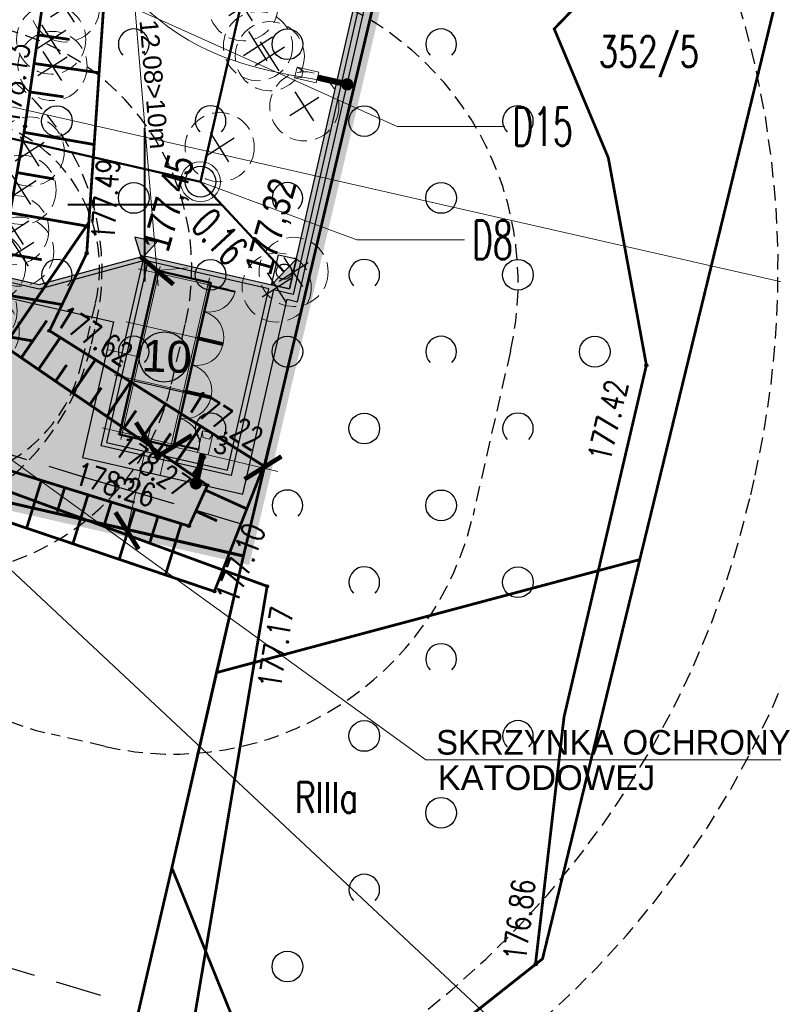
# Model space of a CAD drawing. Header units: metres. Extents: x 964 to 7125, y -212 to 9570.
# Tile 45 of 185: x 1691 to 1715, y 208 to 240. Entities that reach past the tile are written whole.
import ezdxf
from ezdxf import colors
from ezdxf.entities.mleader import LeaderData, LeaderLine
from ezdxf.enums import TextEntityAlignment as Align
from ezdxf.math import Vec2, Vec3

# ---------------------------------------------------------------- set-up
doc = ezdxf.new("R2010")
doc.units = ezdxf.units.M
for name, pattern in [('1', [1.5, 1, -0.5]), ('1081', [1.5, 1, -0.5]), ('2217', [2, 1.5, -0.5]), ('2218', [1, 0.5, -0.5]), ('3820', [1.75, 1.25, -0.5]), ('ACAD_ISO10W100', [18, 12, -3, 0, -3]), ('CENTER2', [1.125, 0.75, -0.125, 0.125, -0.125]), ('CIĄGłA', [0]), ('DASH', [0.75, 0.5, -0.25]), ('DASHED', [0.75, 0.5, -0.25]), ('HIDDEN', [0.375, 0.25, -0.125])]:
    doc.linetypes.add(name, pattern=pattern)
for name, color, linetype in [('0S', 7, 'Continuous'), ('Dzialki', 7, 'Continuous'), ('Kontury', 7, 'Continuous'), ('Numery_dzialek', 7, 'Continuous'), ('Numery_konturow', 7, 'Continuous'), ('OT_Rzedna', 7, 'Continuous'), ('OT_ZagospodarowanieTerenu', 7, 'Continuous'), ('siatka_kwadratow', 7, 'Continuous'), ('SKARPA2', 7, 'Continuous'), ('Uzytki', 7, 'Continuous'), ('WYMIARY', 9, 'Continuous'), ('zakres_poprawny', 7, 'Continuous'), ('ZP_strefy oddziaływania', 8, 'HIDDEN'), ('zz-odwodnienie', 5, 'Continuous')]:
    doc.layers.add(name, color=color, linetype=linetype)
for name, color, linetype, lineweight in [('_IE', 240, 'Continuous', 9), ('AGP1_BUDYNKI', 7, 'Continuous', 50), ('AGP1_granica_opracow', 7, 'Continuous', 15), ('AGP1_HATCH', 7, 'Continuous', 5), ('AGP1_KRAWEZNIKI GRUBOŚCI', 7, 'Continuous', 15), ('AGP1_KRAWEZNIKI NOWE', 7, 'Continuous', 30), ('AGP1_OPISY', 7, 'Continuous', 13), ('AGP1_WYMIARY', 7, 'Continuous', 15), ('AGP1_ZIELEN', 1, 'Continuous', 15), ('IS-KD-brudna', 96, 'Continuous', 50), ('IS-KD-brudna-studnie', 96, 'Continuous', 30), ('IS-KD-opis', 96, 'Continuous', 30), ('IS-KD-opis-rzedne', 96, 'Continuous', 30), ('LINIE PRZEKROJOWE', 7, 'Continuous', 9), ('STREFY GAZOCIĄG', 7, 'Continuous', 9)]:
    doc.layers.add(name, color=color, linetype=linetype, lineweight=lineweight)
doc.styles.add('ARIAL', font='arial.ttf')
doc.styles.add('IS-0.6', font='simplex.shx', dxfattribs={"width": 0.6})
doc.styles.get("Standard").update_dxf_attribs({"font": 'arial.ttf'})
doc.styles.add('STYL_ARIAL', font='simplex', dxfattribs={"width": 0.75, "oblique": 0.1})
doc.styles.add('x_Śmieszkowo_$0$Arial', font='arial.ttf')

# ---------------------------------------------------------------- blocks, each defined once
blk = doc.blocks.new('drzewo_liściaste_symbol')
at = {"layer": 'AGP1_ZIELEN', "color": 11, "lineweight": 30, "true_color": 0xf27172, "transparency": 33554559}
for p, q in [((0.53, -0.53), (-0.53, 0.53)), ((-0.53, -0.53), (0.53, 0.53))]:
    blk.add_line(p, q, dxfattribs=at)
at = {"layer": 'AGP1_ZIELEN', "color": 252, "linetype": 'DASHED', "lineweight": 5, "ltscale": 1.5, "true_color": 0x939598}
blk.add_circle((0, 0), 1.5, dxfattribs=at)
blk = doc.blocks.new('DRZEWA DO WYCINKI 20240606')
at = {"layer": 'AGP1_ZIELEN', "lineweight": 9, "xscale": 0.75, "yscale": 0.75, "zscale": 0.75, "rotation": 347.6011741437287}
for p in [(2233.464, 204.698), (2239.263, 204.737), (2233.01, 203.654), (2239.739, 203.44), (2240.123, 203.111), (2233.055, 202.792), (2241.248, 201.481), (2238.493, 200.153), (2232.312, 200.012), (2232.048, 198.764), (2231.809, 197.456), (2231.968, 196.756), (2231.055, 196.266), (2240.898, 196.096), (2240.348, 195.59), (2230.777, 194.823), (2230.848, 194.155)]:
    blk.add_blockref('drzewo_liściaste_symbol', p, dxfattribs=at)
blk = doc.blocks.new('PRZEKRÓJ TERENU OPIS PZT')
at = {"color": 251, "true_color": 0x636466}
blk.add_lwpolyline([(2751.914, 34.79), (2751.621, -72.808)], dxfattribs=at)
blk = doc.blocks.new('d_wpust')
at = {"layer": 'zz-odwodnienie'}
blk.add_hatch(color=0, dxfattribs=at).paths.add_polyline_path([(-0.5, 0.6), (-0.5, 0), (0.5, 0)])
at = {"layer": 'zz-odwodnienie', "color": 0}
for p, q in [((-0.5, 0.6), (0.5, 0)), ((-0.5, 0), (-0.5, 0.6)), ((-0.5, 0.6), (0.5, 0.6)), ((0.5, 0.6), (0.5, 0)), ((0.5, 0), (-0.5, 0))]:
    blk.add_line(p, q, dxfattribs=at)
blk.add_lwpolyline([(-0.5, 0.6), (-0.5, 0), (0.5, 0)], close=True, dxfattribs=at)
blk = doc.blocks.new('d_rzędna')
at = {"layer": 'zz-odwodnienie'}
blk.add_hatch(color=0, dxfattribs=at).paths.add_polyline_path([(0, 0), (0.369, 0.639), (-0.369, 0.639)])
at = {"layer": 'zz-odwodnienie', "color": 0}
for p, q in [((-0.369, 0.639), (0, 0)), ((0.369, 0.639), (-0.369, 0.639)), ((-0.369, 0.639), (0, 0)), ((0.369, 0.639), (-0.369, 0.639)), ((0, 0), (0.369, 0.639)), ((0, 0), (0.369, 0.639))]:
    blk.add_line(p, q, dxfattribs=at)
blk = doc.blocks.new('_ArchTick')
at = {"layer": 'WYMIARY', "color": 0, "linetype": 'Continuous', "const_width": 0.15}
blk.add_lwpolyline([(-0.5, -0.5), (0.5, 0.5)], dxfattribs=at)
blk = doc.blocks.new('OTZK2')
at = {"color": 0}
blk.add_arc((0.5, 0.5), 0.5, 315, 225, dxfattribs=at)
blk = doc.blocks.new('OTZK1')
at = {"color": 0}
blk.add_circle((0.5, 0.5), 0.5, dxfattribs=at)
blk = doc.blocks.new('RTPW02')
at = {"color": 0}
blk.add_circle((0, 0), 0.05, dxfattribs=at)
blk = doc.blocks.new('IS-opis-studni-P-0.6')
at = {"color": 0, "linetype": 'Continuous', "lineweight": 15, "transparency": 16777216}
blk.add_line((0, 0), (3.5, 0), dxfattribs=at)
at = {"color": 0, "linetype": 'Continuous', "lineweight": -2, "transparency": 16777216, "style": 'IS-0.6', "width": 0.6}
for p in [(1.75, 0.25), (1.75, -1.25), (1.75, -2.5)]:
    blk.add_attdef('000,00', text='', height=1, dxfattribs=at).set_placement(p, align=Align.CENTER)
blk.add_attdef('S0', text='', height=1.25, dxfattribs=at).set_placement((3.75, 0), align=Align.MIDDLE_LEFT)
blk = doc.blocks.new('_None', base_point=(2.5, 0))

msp = doc.modelspace()

# ---------------------------------------------------------------- block references
at = {"layer": '0S', "color": 8, "linetype": 'CIĄGłA'}
msp.add_blockref('DRZEWA DO WYCINKI 20240606', (-541.205, 35.454), dxfattribs=at)

# ---------------------------------------------------------------- leaders
at = {"layer": 'IS-KD-opis-rzedne', "color": 8}
ml = msp.add_multileader_block('Standard', dxfattribs=at)
ml.set_content('IS-opis-studni-P-0.6', color=8)
ml.set_attribute('S0', 'D15', width=0)
ml.set_attribute('000,00', '177,82', width=0)
ml.set_attribute('000,00', '176,35', width=0)
ml.set_attribute('000,00', '', width=0)
ml.set_leader_properties(linetype='Continuous', lineweight=9)
ml.set_arrow_properties(name='NONE')
ml.build(insert=Vec2(0, 0))
ml.multileader.update_dxf_attribs({"has_dogleg": 0, "text_left_attachment_type": 6, "text_right_attachment_type": 6, "dogleg_length": 0, "arrow_head_size": 5, "block_connection_type": 1})
ctx = ml.context
ctx.base_point, ctx.char_height, ctx.arrow_head_size, ctx.landing_gap_size, ctx.plane_origin = Vec3(1703.066, 236.276), 20, 5, 5, Vec3(1694.431, 239.859)
ctx.left_attachment, ctx.right_attachment, ctx.text_align_type, ctx.attachment_type = 6, 6, 2, 1
notes = []
notes.append((ctx, [(1, (1, 1, 0), (1703.066, 236.276), (1, 0), 0, [(0, [(1688.21, 242.966)], 0, [])])]))
ctx.block.insert = Vec3(1703.066, 236.276)
ml = msp.add_multileader_block('Standard', dxfattribs=at)
ml.set_content('IS-opis-studni-P-0.6', color=8)
ml.set_attribute('S0', 'D8', width=0)
ml.set_attribute('000,00', '177,46', width=0)
ml.set_attribute('000,00', '176,10', width=0)
ml.set_attribute('000,00', '', width=0)
ml.set_leader_properties(linetype='Continuous', lineweight=9)
ml.set_arrow_properties(name='NONE')
ml.build(insert=Vec2(0, 0))
ml.multileader.update_dxf_attribs({"has_dogleg": 0, "text_left_attachment_type": 6, "text_right_attachment_type": 6, "dogleg_length": 0, "arrow_head_size": 5, "block_connection_type": 1})
ctx = ml.context
ctx.base_point, ctx.char_height, ctx.arrow_head_size, ctx.landing_gap_size, ctx.plane_origin = Vec3(1701.753, 232.593), 20, 5, 5, Vec3(1702.886, 231.377)
ctx.left_attachment, ctx.right_attachment, ctx.text_align_type, ctx.attachment_type = 6, 6, 2, 1
notes.append((ctx, [(1, (1, 1, 0), (1701.753, 232.593), (1, 0), 0, [(0, [(1696.664, 234.484)], 0, [])])]))
ctx.block.insert = Vec3(1701.753, 232.593)
for ctx, leaders in notes:
    for number, flags, end, landing, length, lines in leaders:
        leader = LeaderData()
        leader.index, (leader.has_last_leader_line, leader.has_dogleg_vector, leader.attachment_direction) = number, flags
        leader.last_leader_point, leader.dogleg_vector, leader.dogleg_length = Vec3(end), Vec3(landing), length
        for number, points, colour, breaks in lines:
            line = LeaderLine()
            line.index, line.vertices, line.color, line.breaks = number, Vec3.list(points), colors.encode_raw_color(colour), breaks
            leader.lines.append(line)
        ctx.leaders.append(leader)

# ---------------------------------------------------------------- next in the draw order: block references
at = {"layer": 'LINIE PRZEKROJOWE', "color": 8, "linetype": 'CIĄGłA', "lineweight": 5, "rotation": 77.33843703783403}
msp.add_blockref('PRZEKRÓJ TERENU OPIS PZT', (1049.122, -2439.278), dxfattribs=at)

# ---------------------------------------------------------------- next in the draw order: hatches: boundary and pattern name
at = {"layer": 'AGP1_HATCH', "transparency": 33554625}
h = msp.add_hatch(dxfattribs=at)
h.set_pattern_fill('GRASS', color=8, scale=0.02)
h.set_pattern_definition([(90, (-261.60576, 0), (-0.359210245, 0.359210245), [0.09525, -0.62317049]), (45, (-261.60576, 0), (-0.35921024, 0.35921024), [0.09525, -0.41275]), (135, (-261.60576, 0), (-0.35921024, -0.35921024), [0.09525, -0.41275])])
edge = h.paths.add_edge_path()
edge.add_line((1656.422, 281.175), (1656.127, 280.104))
edge.add_arc((1693.613, 442.4), 166.569, 256.99439, 258.15001)
edge.add_line((1659.408, 279.381), (1659.688, 279.32))
edge.add_line((1659.688, 279.32), (1659.806, 279.868))
edge.add_line((1659.806, 279.868), (1661.429, 279.518))
edge.add_line((1661.429, 279.518), (1661.311, 278.971))
edge.add_line((1661.311, 278.971), (1671.859, 276.699))
edge.add_line((1671.859, 276.699), (1672.89, 277.431))
edge.add_line((1672.89, 277.431), (1656.422, 281.175))
edge = h.paths.add_edge_path()
edge.add_line((1672.89, 277.431), (1671.859, 276.699))
edge.add_line((1671.859, 276.699), (1700.067, 270.625))
edge.add_arc((1697.572, 261.982), 8.996, -9.9, 73.8971, ccw=False)
edge.add_line((1706.434, 260.435), (1699.675, 230.82))
edge.add_line((1699.675, 230.82), (1699.039, 230.965))
edge.add_line((1699.039, 230.965), (1697.66, 224.923))
edge.add_line((1697.66, 224.923), (1693.428, 225.889))
edge.add_line((1693.428, 225.889), (1694.802, 231.912))
edge.add_line((1694.802, 231.912), (1691.417, 230.989))
edge.add_line((1691.417, 230.989), (1687.62, 231.856))
edge.add_line((1687.62, 231.856), (1687.209, 230.055))
edge.add_line((1687.209, 230.055), (1682.489, 231.129))
edge.add_line((1682.489, 231.129), (1682.9, 232.933))
edge.add_line((1682.9, 232.933), (1676.827, 234.319))
edge.add_line((1676.827, 234.319), (1675.092, 235.491))
edge.add_arc((1674.593, 234.803), 0.85, 53.9932, 167.1431)
edge.add_line((1673.764, 234.992), (1672.473, 229.338))
edge.add_line((1672.473, 229.338), (1668.33, 230.283))
edge.add_line((1668.33, 230.283), (1668.697, 231.892))
edge.add_line((1668.697, 231.892), (1649.54, 236.264))
edge.add_line((1649.54, 236.264), (1649.54, 236.264))
edge.add_line((1649.54, 236.264), (1649.974, 238.166))
edge.add_line((1649.974, 238.166), (1646.074, 239.056))
edge.add_line((1646.074, 239.056), (1646.786, 242.175))
edge.add_line((1646.786, 242.175), (1651.997, 262.804))
edge.add_arc((1649.234, 263.502), 2.85, 345.8235, 357.6929)
edge.add_line((1652.081, 263.387), (1652.176, 265.726))
edge.add_line((1652.176, 265.726), (1643.652, 234.685))
edge.add_line((1643.652, 234.685), (1698.062, 222.315))
edge.add_line((1698.062, 222.315), (1709.122, 269.195))
edge.add_line((1709.122, 269.195), (1672.89, 277.431))
at = {"layer": 'AGP1_HATCH', "transparency": 33554477}
h = msp.add_hatch(color=8, dxfattribs=at)
h.dxf.hatch_style = 1
h.paths.add_polyline_path([(1695.782, 225.864), (1694.027, 226.265), (1695.244, 231.597), (1696.999, 231.197)], flags=16)
edge = h.paths.add_edge_path()
edge.add_arc((1698.717, 465.565), 190.288, 257.07034, 258.07825)
edge.add_line((1659.408, 279.381), (1700.063, 270.626))
edge.add_line((1700.063, 270.626), (1700.068, 270.625))
edge.add_arc((1697.572, 261.982), 8.996, -9.9, 73.8914, ccw=False)
edge.add_line((1706.434, 260.435), (1699.675, 230.82))
edge.add_line((1699.675, 230.82), (1699.039, 230.965))
edge.add_line((1699.039, 230.965), (1697.66, 224.923))
edge.add_line((1697.66, 224.923), (1693.429, 225.892))
edge.add_line((1693.429, 225.892), (1694.808, 231.935))
edge.add_line((1694.808, 231.935), (1694.802, 231.912))
edge.add_line((1694.802, 231.912), (1691.417, 230.989))
edge.add_line((1691.417, 230.989), (1687.62, 231.856))
edge.add_line((1687.62, 231.856), (1687.209, 230.055))
edge.add_line((1687.209, 230.055), (1682.489, 231.129))
edge.add_line((1682.489, 231.129), (1682.9, 232.933))
edge.add_line((1682.9, 232.933), (1676.827, 234.319))
edge.add_line((1676.827, 234.319), (1675.092, 235.491))
edge.add_arc((1674.593, 234.803), 0.85, 53.9932, 167.1431)
edge.add_line((1673.764, 234.992), (1672.473, 229.338))
edge.add_line((1672.473, 229.338), (1668.33, 230.283))
edge.add_line((1668.33, 230.283), (1668.697, 231.892))
edge.add_line((1668.697, 231.892), (1649.54, 236.264))
edge.add_line((1649.54, 236.264), (1649.54, 236.265))
edge.add_line((1649.54, 236.265), (1649.974, 238.166))
edge.add_line((1649.974, 238.166), (1646.074, 239.056))
edge.add_line((1646.074, 239.056), (1646.786, 242.175))
edge.add_line((1646.786, 242.175), (1651.997, 262.804))
edge.add_arc((1649.234, 263.502), 2.85, 345.8235, 357.6929)
edge.add_line((1652.081, 263.387), (1652.176, 265.738))
edge.add_line((1652.176, 265.738), (1652.352, 266.377))
edge.add_line((1652.352, 266.377), (1652.231, 263.381))
edge.add_arc((1649.234, 263.502), 3, 345.8235, 357.6929, ccw=False)
edge.add_line((1652.142, 262.767), (1646.932, 242.142))
edge.add_line((1646.932, 242.142), (1649.857, 241.474))
edge.add_arc((1649.632, 240.497), 1.003, -9.8722, 77.0294, ccw=False)
edge.add_line((1650.62, 240.325), (1649.72, 236.377))
edge.add_line((1649.72, 236.377), (1672.728, 231.126))
edge.add_line((1672.728, 231.126), (1673.618, 235.026))
edge.add_arc((1674.593, 234.803), 1, 54.147, 167.1431, ccw=False)
edge.add_line((1675.178, 235.614), (1676.888, 234.459))
edge.add_line((1676.888, 234.459), (1691.414, 231.144))
edge.add_line((1691.414, 231.144), (1694.84, 232.077))
edge.add_line((1694.84, 232.077), (1699.562, 231))
edge.add_line((1699.562, 231), (1706.287, 260.465))
edge.add_arc((1697.572, 261.982), 8.846, 350.125, 433.864)
edge.add_line((1700.03, 270.479), (1659.318, 279.246))
edge.add_arc((1693.613, 442.4), 166.719, 256.99789, 258.12915, ccw=False)
edge.add_line((1656.103, 279.955), (1656.139, 280.101))
at = {"layer": 'AGP1_HATCH', "transparency": 33554579}
h = msp.add_hatch(color=8, dxfattribs=at)
h.dxf.hatch_style = 1
h.paths.add_polyline_path([(1694.027, 226.265), (1695.782, 225.864), (1696.999, 231.197), (1695.244, 231.597)])

# ---------------------------------------------------------------- next in the draw order: linework, layer by layer
at = {"color": 8, "linetype": 'CIĄGłA', "lineweight": 30}
msp.add_lwpolyline([(1672.728, 231.126), (1672.728, 231.126), (1673.618, 235.026, -0.537299), (1675.178, 235.614), (1676.888, 234.459), (1691.414, 231.144), (1694.84, 232.077)], format="xyb", dxfattribs=at)
at = {"color": 8, "linetype": 'CIĄGłA', "lineweight": 0}
for points in [[(1643.652, 234.685), (1698.013, 222.278)], [(1694.606, 228.803), (1693.631, 229.025)]]:
    msp.add_lwpolyline(points, dxfattribs=at)
at = {"color": 8, "linetype": 'CIĄGłA', "lineweight": 30}
msp.add_lwpolyline([(1698.926, 231.145), (1698.926, 231.145)], dxfattribs=at)
msp.add_lwpolyline([(1699.072, 231.112), (1699.072, 231.112)], close=True, dxfattribs=at)
at = {"layer": '_IE', "color": 8}
for p, q in [((1699.806, 238.206), (1699.727, 237.858)), ((1699.806, 238.206), (1699.727, 237.858)), ((1699.806, 238.206), (1699.727, 237.858)), ((1699.806, 238.206), (1699.727, 237.858)), ((1699.806, 238.206), (1699.727, 237.858)), ((1699.806, 238.206), (1699.727, 237.858)), ((1699.806, 238.206), (1699.727, 237.858)), ((1699.806, 238.206), (1699.727, 237.858)), ((1699.806, 238.206), (1699.727, 237.858)), ((1699.806, 238.206), (1699.727, 237.858)), ((1699.806, 238.206), (1699.727, 237.858)), ((1699.806, 238.206), (1699.727, 237.858)), ((1699.806, 238.206), (1700.51, 238.045)), ((1699.806, 238.206), (1700.001, 238.095)), ((1699.806, 238.206), (1700.51, 238.045)), ((1699.806, 238.206), (1700.001, 238.095)), ((1699.806, 238.206), (1700.51, 238.045)), ((1699.806, 238.206), (1700.001, 238.095)), ((1699.806, 238.206), (1700.51, 238.045)), ((1699.806, 238.206), (1700.001, 238.095)), ((1699.806, 238.206), (1700.51, 238.045)), ((1699.806, 238.206), (1700.001, 238.095)), ((1699.806, 238.206), (1700.51, 238.045)), ((1699.806, 238.206), (1700.001, 238.095)), ((1699.806, 238.206), (1700.51, 238.045)), ((1699.806, 238.206), (1700.001, 238.095)), ((1699.806, 238.206), (1700.51, 238.045)), ((1699.806, 238.206), (1700.001, 238.095)), ((1699.806, 238.206), (1700.51, 238.045)), ((1699.806, 238.206), (1700.001, 238.095)), ((1699.806, 238.206), (1700.51, 238.045)), ((1699.806, 238.206), (1700.001, 238.095)), ((1699.806, 238.206), (1700.51, 238.045)), ((1699.806, 238.206), (1700.001, 238.095)), ((1699.806, 238.206), (1700.51, 238.045)), ((1699.806, 238.206), (1700.001, 238.095)), ((1700.001, 238.095), (1699.951, 237.874)), ((1700.001, 238.095), (1699.951, 237.874)), ((1700.001, 238.095), (1699.951, 237.874)), ((1700.001, 238.095), (1699.951, 237.874)), ((1700.001, 238.095), (1699.951, 237.874)), ((1700.001, 238.095), (1699.951, 237.874)), ((1700.001, 238.095), (1699.951, 237.874)), ((1700.001, 238.095), (1699.951, 237.874)), ((1700.001, 238.095), (1699.951, 237.874)), ((1700.001, 238.095), (1699.951, 237.874)), ((1700.001, 238.095), (1699.951, 237.874)), ((1700.001, 238.095), (1699.951, 237.874)), ((1700.51, 238.045), (1700.431, 237.698)), ((1700.51, 238.045), (1700.431, 237.698)), ((1700.51, 238.045), (1700.431, 237.698)), ((1700.51, 238.045), (1700.431, 237.698)), ((1700.51, 238.045), (1700.431, 237.698)), ((1700.51, 238.045), (1700.431, 237.698)), ((1700.51, 238.045), (1700.431, 237.698)), ((1700.51, 238.045), (1700.431, 237.698)), ((1700.51, 238.045), (1700.431, 237.698)), ((1700.51, 238.045), (1700.431, 237.698)), ((1700.51, 238.045), (1700.431, 237.698)), ((1700.51, 238.045), (1700.431, 237.698)), ((1699.727, 237.858), (1699.951, 237.874)), ((1699.727, 237.858), (1699.951, 237.874)), ((1699.727, 237.858), (1699.951, 237.874)), ((1699.727, 237.858), (1699.951, 237.874)), ((1699.727, 237.858), (1699.951, 237.874)), ((1699.727, 237.858), (1699.951, 237.874)), ((1699.727, 237.858), (1699.951, 237.874)), ((1699.727, 237.858), (1699.951, 237.874)), ((1699.727, 237.858), (1699.951, 237.874)), ((1699.727, 237.858), (1699.951, 237.874)), ((1699.727, 237.858), (1699.951, 237.874)), ((1699.727, 237.858), (1699.951, 237.874)), ((1699.727, 237.858), (1700.431, 237.698)), ((1699.727, 237.858), (1700.431, 237.698)), ((1699.727, 237.858), (1700.431, 237.698)), ((1699.727, 237.858), (1700.431, 237.698)), ((1699.727, 237.858), (1700.431, 237.698)), ((1699.727, 237.858), (1700.431, 237.698)), ((1699.727, 237.858), (1700.431, 237.698)), ((1699.727, 237.858), (1700.431, 237.698)), ((1699.727, 237.858), (1700.431, 237.698)), ((1699.727, 237.858), (1700.431, 237.698)), ((1699.727, 237.858), (1700.431, 237.698)), ((1699.727, 237.858), (1700.431, 237.698)), ((1703.999, 215.681), (1686.97, 227.998)), ((1696.724, 226.382), (1696.564, 225.678)), ((1696.724, 226.382), (1696.564, 225.678)), ((1696.724, 226.382), (1696.564, 225.678)), ((1696.724, 226.382), (1696.564, 225.678)), ((1696.724, 226.382), (1696.564, 225.678)), ((1696.724, 226.382), (1696.564, 225.678)), ((1696.724, 226.382), (1696.564, 225.678)), ((1696.724, 226.382), (1696.564, 225.678)), ((1696.724, 226.382), (1696.564, 225.678)), ((1696.724, 226.382), (1696.564, 225.678)), ((1696.724, 226.382), (1696.564, 225.678)), ((1696.724, 226.382), (1696.564, 225.678)), ((1697.072, 226.303), (1696.724, 226.382)), ((1696.724, 226.382), (1696.74, 226.158)), ((1697.072, 226.303), (1696.724, 226.382)), ((1696.724, 226.382), (1696.74, 226.158)), ((1697.072, 226.303), (1696.724, 226.382)), ((1696.724, 226.382), (1696.74, 226.158)), ((1697.072, 226.303), (1696.724, 226.382)), ((1696.724, 226.382), (1696.74, 226.158)), ((1697.072, 226.303), (1696.724, 226.382)), ((1696.724, 226.382), (1696.74, 226.158)), ((1697.072, 226.303), (1696.724, 226.382)), ((1696.724, 226.382), (1696.74, 226.158)), ((1697.072, 226.303), (1696.724, 226.382)), ((1696.724, 226.382), (1696.74, 226.158)), ((1697.072, 226.303), (1696.724, 226.382)), ((1696.724, 226.382), (1696.74, 226.158)), ((1697.072, 226.303), (1696.724, 226.382)), ((1696.724, 226.382), (1696.74, 226.158)), ((1697.072, 226.303), (1696.724, 226.382)), ((1696.724, 226.382), (1696.74, 226.158)), ((1697.072, 226.303), (1696.724, 226.382)), ((1696.724, 226.382), (1696.74, 226.158)), ((1697.072, 226.303), (1696.724, 226.382)), ((1696.724, 226.382), (1696.74, 226.158)), ((1696.961, 226.108), (1696.74, 226.158)), ((1696.961, 226.108), (1696.74, 226.158)), ((1696.961, 226.108), (1696.74, 226.158)), ((1696.961, 226.108), (1696.74, 226.158)), ((1696.961, 226.108), (1696.74, 226.158)), ((1696.961, 226.108), (1696.74, 226.158)), ((1696.961, 226.108), (1696.74, 226.158)), ((1696.961, 226.108), (1696.74, 226.158)), ((1696.961, 226.108), (1696.74, 226.158)), ((1696.961, 226.108), (1696.74, 226.158)), ((1696.961, 226.108), (1696.74, 226.158)), ((1696.961, 226.108), (1696.74, 226.158)), ((1697.072, 226.303), (1696.911, 225.599)), ((1697.072, 226.303), (1696.911, 225.599)), ((1697.072, 226.303), (1696.911, 225.599)), ((1697.072, 226.303), (1696.911, 225.599)), ((1697.072, 226.303), (1696.911, 225.599)), ((1697.072, 226.303), (1696.911, 225.599)), ((1697.072, 226.303), (1696.911, 225.599)), ((1697.072, 226.303), (1696.911, 225.599)), ((1697.072, 226.303), (1696.911, 225.599)), ((1697.072, 226.303), (1696.911, 225.599)), ((1697.072, 226.303), (1696.911, 225.599)), ((1697.072, 226.303), (1696.911, 225.599)), ((1697.072, 226.303), (1696.961, 226.108)), ((1697.072, 226.303), (1696.961, 226.108)), ((1697.072, 226.303), (1696.961, 226.108)), ((1697.072, 226.303), (1696.961, 226.108)), ((1697.072, 226.303), (1696.961, 226.108)), ((1697.072, 226.303), (1696.961, 226.108)), ((1697.072, 226.303), (1696.961, 226.108)), ((1697.072, 226.303), (1696.961, 226.108)), ((1697.072, 226.303), (1696.961, 226.108)), ((1697.072, 226.303), (1696.961, 226.108)), ((1697.072, 226.303), (1696.961, 226.108)), ((1697.072, 226.303), (1696.961, 226.108)), ((1696.911, 225.599), (1696.564, 225.678)), ((1696.911, 225.599), (1696.564, 225.678)), ((1696.911, 225.599), (1696.564, 225.678)), ((1696.911, 225.599), (1696.564, 225.678)), ((1696.911, 225.599), (1696.564, 225.678)), ((1696.911, 225.599), (1696.564, 225.678)), ((1696.911, 225.599), (1696.564, 225.678)), ((1696.911, 225.599), (1696.564, 225.678)), ((1696.911, 225.599), (1696.564, 225.678)), ((1696.911, 225.599), (1696.564, 225.678)), ((1696.911, 225.599), (1696.564, 225.678)), ((1696.911, 225.599), (1696.564, 225.678)), ((1716.401, 215.681), (1703.999, 215.681))]:
    msp.add_line(p, q, dxfattribs=at)
at = {"layer": '_IE', "color": 8, "linetype": 'CIĄGłA', "lineweight": 0}
msp.add_line((1695.577, 225.911), (1695.354, 224.936), dxfattribs=at)
at = {"layer": '_IE', "color": 8, "lineweight": 30, "ltscale": 3}
for points in [[(1699.482, 230.659), (1699.825, 230.581), (1707.063, 262.292)], [(1689.76, 230.854), (1693.836, 229.924)], [(1693.836, 229.924), (1692.829, 225.512), (1698.036, 224.324), (1699.482, 230.659)]]:
    msp.add_lwpolyline(points, dxfattribs=at)
at = {"layer": '_IE', "color": 8, "lineweight": 5, "ltscale": 3, "const_width": 0.2}
for points in [[(1700.471, 237.872), (1701.439, 237.651)], [(1700.471, 237.872), (1701.439, 237.651)], [(1700.471, 237.872), (1701.439, 237.651)], [(1700.471, 237.872), (1701.439, 237.651)], [(1700.471, 237.872), (1701.439, 237.651)], [(1700.471, 237.872), (1701.439, 237.651)], [(1700.471, 237.872), (1701.439, 237.651)], [(1700.471, 237.872), (1701.439, 237.651)], [(1700.471, 237.872), (1701.439, 237.651)], [(1700.471, 237.872), (1701.439, 237.651)], [(1700.471, 237.872), (1701.439, 237.651)], [(1700.471, 237.872), (1701.439, 237.651)], [(1696.737, 225.639), (1696.516, 224.671)], [(1696.737, 225.639), (1696.516, 224.671)], [(1696.737, 225.639), (1696.516, 224.671)], [(1696.737, 225.639), (1696.516, 224.671)], [(1696.737, 225.639), (1696.516, 224.671)], [(1696.737, 225.639), (1696.516, 224.671)], [(1696.737, 225.639), (1696.516, 224.671)], [(1696.737, 225.639), (1696.516, 224.671)], [(1696.737, 225.639), (1696.516, 224.671)], [(1696.737, 225.639), (1696.516, 224.671)], [(1696.737, 225.639), (1696.516, 224.671)], [(1696.737, 225.639), (1696.516, 224.671)]]:
    msp.add_lwpolyline(points, dxfattribs=at)
at = {"layer": '_IE', "color": 8, "lineweight": 5, "ltscale": 3, "const_width": 0.2, "elevation": 0}
for points in [[(1701.354, 237.598, 1), (1701.524, 237.703, 1)], [(1701.354, 237.598, 1), (1701.524, 237.703, 1)], [(1701.354, 237.598, 1), (1701.524, 237.703, 1)], [(1701.354, 237.598, 1), (1701.524, 237.703, 1)], [(1701.354, 237.598, 1), (1701.524, 237.703, 1)], [(1701.354, 237.598, 1), (1701.524, 237.703, 1)], [(1701.354, 237.598, 1), (1701.524, 237.703, 1)], [(1701.354, 237.598, 1), (1701.524, 237.703, 1)], [(1701.354, 237.598, 1), (1701.524, 237.703, 1)], [(1701.354, 237.598, 1), (1701.524, 237.703, 1)], [(1701.354, 237.598, 1), (1701.524, 237.703, 1)], [(1701.354, 237.598, 1), (1701.524, 237.703, 1)], [(1696.463, 224.756, 1), (1696.569, 224.586, 1)], [(1696.463, 224.756, 1), (1696.569, 224.586, 1)], [(1696.463, 224.756, 1), (1696.569, 224.586, 1)], [(1696.463, 224.756, 1), (1696.569, 224.586, 1)], [(1696.463, 224.756, 1), (1696.569, 224.586, 1)], [(1696.463, 224.756, 1), (1696.569, 224.586, 1)], [(1696.463, 224.756, 1), (1696.569, 224.586, 1)], [(1696.463, 224.756, 1), (1696.569, 224.586, 1)], [(1696.463, 224.756, 1), (1696.569, 224.586, 1)], [(1696.463, 224.756, 1), (1696.569, 224.586, 1)], [(1696.463, 224.756, 1), (1696.569, 224.586, 1)], [(1696.463, 224.756, 1), (1696.569, 224.586, 1)]]:
    msp.add_lwpolyline(points, format="xyb", close=True, dxfattribs=at)
at = {"layer": '_IE', "color": 8}
for points in [[(1678.595, 233.403), (1686.851, 237.396), (1691.347, 243.43)], [(1691.796, 243.712), (1696.633, 238.891), (1701.439, 237.651)]]:
    msp.add_spline(points, degree=3, dxfattribs=at)
at = {"layer": 'AGP1_BUDYNKI', "color": 8, "linetype": 'ACAD_ISO10W100', "lineweight": 15, "ltscale": 100}
for p, q in [((1695.356, 231.726), (1694.072, 226.101)), ((1696.954, 231.361), (1695.671, 225.736))]:
    msp.add_line(p, q, dxfattribs=at)
at = {"layer": 'AGP1_BUDYNKI', "color": 8}
msp.add_lwpolyline([(1695.244, 231.597), (1694.027, 226.265), (1695.782, 225.864), (1696.999, 231.197)], close=True, dxfattribs=at)
at = {"layer": 'AGP1_BUDYNKI', "color": 8, "linetype": 'ACAD_ISO10W100', "lineweight": 15, "ltscale": 100}
for points in [[(1694.641, 231.653), (1697.566, 230.985)], [(1694.248, 229.927), (1697.172, 229.26)], [(1693.854, 228.202), (1696.779, 227.534)], [(1693.46, 226.476), (1696.385, 225.809)]]:
    msp.add_lwpolyline(points, dxfattribs=at)
at = {"layer": 'AGP1_BUDYNKI', "color": 8, "lineweight": 5}
for points in [[(1697.789, 230.904), (1697.793, 230.923), (1696.96, 231.114), (1696.955, 231.094)], [(1697.765, 230.889), (1697.769, 230.908), (1696.975, 231.09), (1696.97, 231.07)], [(1697.393, 229.171), (1697.398, 229.19), (1696.564, 229.381), (1696.56, 229.361)], [(1697.407, 229.232), (1697.403, 229.212), (1696.569, 229.403), (1696.574, 229.422)], [(1697.369, 229.156), (1697.374, 229.175), (1696.579, 229.357), (1696.575, 229.337)], [(1697.392, 229.256), (1697.388, 229.236), (1696.593, 229.418), (1696.597, 229.437)], [(1696.126, 227.642), (1696.122, 227.623), (1694.503, 227.992), (1694.508, 228.011)], [(1696.998, 227.438), (1697.002, 227.457), (1696.169, 227.648), (1696.164, 227.628)], [(1697.012, 227.499), (1697.007, 227.479), (1696.174, 227.67), (1696.178, 227.689)], [(1696.974, 227.423), (1696.978, 227.442), (1696.184, 227.624), (1696.179, 227.604)], [(1696.996, 227.523), (1696.992, 227.503), (1696.197, 227.685), (1696.202, 227.704)], [(1696.616, 225.766), (1696.612, 225.746), (1695.778, 225.937), (1695.782, 225.956)], [(1696.601, 225.79), (1696.597, 225.77), (1695.802, 225.952), (1695.806, 225.971)]]:
    msp.add_lwpolyline(points, close=True, dxfattribs=at)
for centre in [(1696.948, 231.106), (1696.552, 229.373), (1696.562, 229.415), (1696.157, 227.64), (1696.166, 227.682), (1695.77, 225.949)]:
    msp.add_circle(centre, 0.01, dxfattribs=at)
for centre, start, end in [((1696.948, 231.106), 258.468, 347.1431), ((1696.562, 229.415), 347.1431, 75.8182), ((1696.552, 229.373), 258.468, 347.1431), ((1696.166, 227.682), 347.1431, 75.8182), ((1696.157, 227.64), 258.468, 347.1431), ((1695.77, 225.949), 347.1431, 75.8182)]:
    msp.add_arc(centre, 0.865, start, end, dxfattribs=at)
at = {"layer": 'AGP1_granica_opracow', "color": 8, "linetype": 'CENTER2', "lineweight": 9, "ltscale": 5, "const_width": 0.5}
msp.add_lwpolyline([(1709.122, 269.195), (1656.422, 281.175), (1643.652, 234.685), (1698.062, 222.315), (1709.122, 269.195)], dxfattribs=at)
at = {"layer": 'AGP1_HATCH', "color": 8}
msp.add_lwpolyline([(1694.027, 226.265), (1695.244, 231.597), (1696.999, 231.197), (1695.782, 225.864), (1694.027, 226.265)], dxfattribs=at)
at = {"layer": 'AGP1_KRAWEZNIKI GRUBOŚCI', "color": 8, "linetype": 'CIĄGłA'}
for points in [[(1693.607, 226.001), (1694.953, 231.898), (1698.892, 230.999)], [(1694.953, 231.898), (1698.892, 230.999)], [(1693.607, 226.001), (1697.547, 225.102), (1698.892, 230.999)]]:
    msp.add_lwpolyline(points, dxfattribs=at)
at = {"layer": 'AGP1_KRAWEZNIKI NOWE', "color": 8, "linetype": 'CIĄGłA'}
for p, q in [((1699.562, 231), (1706.287, 260.465)), ((1706.434, 260.435), (1699.675, 230.82)), ((1676.888, 234.459), (1691.414, 231.144)), ((1691.414, 231.144), (1694.84, 232.077)), ((1694.802, 231.912), (1691.417, 230.989)), ((1693.428, 225.889), (1694.802, 231.912)), ((1694.953, 231.898), (1693.607, 226.001)), ((1694.84, 232.077), (1699.562, 231)), ((1698.892, 230.999), (1694.953, 231.898)), ((1691.417, 230.989), (1687.62, 231.856)), ((1697.547, 225.102), (1698.892, 230.999)), ((1699.039, 230.965), (1697.66, 224.923)), ((1699.675, 230.82), (1699.039, 230.965)), ((1697.66, 224.923), (1693.428, 225.889)), ((1693.607, 226.001), (1697.547, 225.102))]:
    msp.add_line(p, q, dxfattribs=at)
at = {"layer": 'AGP1_OPISY', "color": 8, "linetype": 'Continuous', "lineweight": 30}
msp.add_circle((1695.484, 228.782), 0.817, dxfattribs=at)
at = {"layer": 'AGP1_WYMIARY', "color": 8, "linetype": 'CIĄGłA', "lineweight": 0}
for p, q in [((1695.286, 231.099), (1694.2, 244.139)), ((1695.244, 231.597), (1696.241, 231.68)), ((1695.782, 225.864), (1696.012, 226.837)), ((1695.053, 226.543), (1694.163, 222.644)), ((1695.782, 225.864), (1693.967, 226.278)), ((1698.697, 225.176), (1698.927, 226.149)), ((1695.295, 225.979), (1699.184, 225.061)), ((1695.114, 222.939), (1693.299, 223.354))]:
    msp.add_line(p, q, dxfattribs=at)
at = {"layer": 'Dzialki', "color": 8, "const_width": 0.09}
for points in [[(1703.462, 245.205), (1698.062, 222.315)], [(1698.062, 222.315), (1643.652, 234.685)], [(1695.732, 212.165), (1698.062, 222.315)], [(1694.192, 205.535), (1695.732, 212.165)], [(1699.565, 202.71), (1695.732, 212.165)]]:
    msp.add_lwpolyline(points, dxfattribs=at)
at = {"layer": 'IS-KD-brudna', "color": 8}
for p, q in [((1703.175, 263.01), (1696.664, 234.484)), ((1658.946, 243.093), (1696.664, 234.484)), ((1696.664, 234.484), (1699.381, 231.555))]:
    msp.add_line(p, q, dxfattribs=at)
at = {"layer": 'IS-KD-brudna-studnie', "color": 8, "lineweight": 9}
msp.add_circle((1696.664, 234.484), 0.65, dxfattribs=at)
at = {"layer": 'IS-KD-brudna-studnie', "color": 8}
for centre, radius in [((1696.664, 234.484), 0.5), ((1699.381, 231.555), 0.25)]:
    msp.add_circle(centre, radius, dxfattribs=at)
at = {"layer": 'Kontury', "color": 251, "linetype": '2217', "true_color": 0x636466, "const_width": 0.09}
for points in [[(1643.652, 234.685), (1698.062, 222.315)], [(1698.062, 222.315), (1697.182, 218.515)], [(1697.182, 218.515), (1710.956, 222.192)], [(1697.182, 218.515), (1695.732, 212.165)], [(1695.732, 212.165), (1699.565, 202.71)]]:
    msp.add_lwpolyline(points, dxfattribs=at)
at = {"layer": 'OT_ZagospodarowanieTerenu', "color": 251, "linetype": '1081', "true_color": 0x636466, "const_width": 0.09}
msp.add_lwpolyline([(1718.542, 260.235), (1716.922, 265.535), (1697.322, 266.435), (1683.672, 254.995), (1678.992, 234.455), (1682.282, 232.495), (1682.662, 227.255), (1698.832, 221.325), (1696.322, 206.435), (1703.682, 205.955), (1707.562, 209.025), (1708.492, 217.075), (1711.172, 228.515), (1709.932, 235.265), (1708.172, 239.455), (1710.772, 242.145), (1715.712, 241.735), (1717.062, 247.255), (1716.642, 251.005), (1718.542, 260.235)], dxfattribs=at)
at = {"layer": 'siatka_kwadratow', "color": 251, "true_color": 0x636466, "const_width": 0.065}
for points in [[(1694.842, 231.235), (1694.842, 236.235)], [(1692.342, 233.735), (1697.342, 233.735)]]:
    msp.add_lwpolyline(points, dxfattribs=at)
at = {"layer": 'SKARPA2', "color": 252, "linetype": '3820', "true_color": 0x939598, "const_width": 0.09}
msp.add_lwpolyline([(1683.811, 227.143), (1696.288, 223.282), (1696.889, 224.605), (1689.776, 229.482), (1690.954, 236.284), (1692.547, 247.357), (1692.618, 250.223), (1693.968, 251.377), (1693.817, 247.205), (1693.666, 242.426), (1692.962, 232.154), (1691.752, 229.636), (1698.721, 225.24), (1697.116, 221.156), (1682.8, 225.98)], dxfattribs=at)
at = {"layer": 'SKARPA2', "color": 252, "true_color": 0x939598, "const_width": 0.09}
for points in [[(1691.382, 239.258), (1692.405, 239.111)], [(1691.248, 238.33), (1693.364, 238.026)], [(1691.115, 237.402), (1692.207, 237.245)], [(1690.92, 236.089), (1693.204, 235.694)], [(1690.693, 234.781), (1691.903, 234.572)], [(1690.467, 233.473), (1693.022, 233.031)], [(1690.276, 229.139), (1693.03, 233.156)], [(1690.24, 232.165), (1691.499, 231.947)], [(1690.014, 230.858), (1692.16, 230.486)], [(1690.833, 228.757), (1691.663, 229.967)], [(1689.787, 229.55), (1691.236, 229.299)], [(1691.39, 228.375), (1692.102, 229.415)], [(1692.504, 227.612), (1693.245, 228.694)], [(1691.947, 227.994), (1692.31, 228.524)], [(1693.06, 227.23), (1693.439, 227.782)], [(1693.617, 226.848), (1694.388, 227.973)], [(1694.174, 226.466), (1694.567, 227.039)], [(1694.731, 226.084), (1695.532, 227.252)], [(1695.845, 225.321), (1696.675, 226.531)], [(1695.288, 225.703), (1695.696, 226.297)], [(1696.402, 224.939), (1696.824, 225.555)], [(1691.487, 224.767), (1691.007, 223.215)], [(1692.246, 224.533), (1692.003, 223.747)], [(1693.004, 224.298), (1692.512, 222.707)], [(1696.821, 224.455), (1698.171, 223.841)], [(1693.763, 224.063), (1693.514, 223.258)], [(1694.521, 223.828), (1694.018, 222.2)], [(1695.28, 223.594), (1695.025, 222.77)], [(1696.509, 223.767), (1697.201, 223.452)], [(1696.038, 223.359), (1695.523, 221.693)]]:
    msp.add_lwpolyline(points, dxfattribs=at)
at = {"layer": 'SKARPA2', "color": 251, "true_color": 0x636466}
for p in [(1690.954, 236.284), (1692.962, 232.154), (1691.752, 229.636), (1698.721, 225.24), (1696.889, 224.605), (1696.288, 223.282), (1697.116, 221.156)]:
    msp.add_point(p, dxfattribs=at)
at = {"layer": 'STREFY GAZOCIĄG', "color": 8, "linetype": 'DASH', "lineweight": 30, "ltscale": 3}
for points in [[(1642.989, 260.886), (1645.659, 258.765), (1658.893, 248.397), (1663.528, 244.753), (1668.568, 240.639), (1675.576, 234.819), (1677.131, 233.775), (1685.267, 227.192), (1692.926, 224.865), (1694.361, 224.443), (1698.287, 223.268)], [(1642.989, 260.886), (1645.659, 258.765), (1658.893, 248.397), (1663.528, 244.753), (1668.568, 240.639), (1675.576, 234.819), (1677.131, 233.775), (1685.267, 227.192), (1692.926, 224.865), (1694.361, 224.443), (1698.287, 223.268)], [(1634.783, 246.971), (1635.749, 246.204), (1649.015, 235.811), (1653.524, 232.266), (1658.398, 228.287), (1665.981, 221.99), (1667.609, 220.897), (1677.612, 212.92), (1678.417, 212.6), (1688.355, 209.531), (1689.813, 209.103), (1693.699, 207.94)], [(1634.783, 246.971), (1635.749, 246.204), (1649.015, 235.811), (1653.524, 232.266), (1658.398, 228.287), (1665.981, 221.99), (1667.609, 220.897), (1677.612, 212.92), (1678.417, 212.6), (1688.355, 209.531), (1689.813, 209.103), (1693.699, 207.94)]]:
    msp.add_lwpolyline(points, dxfattribs=at)
at = {"layer": 'STREFY GAZOCIĄG', "color": 8, "lineweight": 15}
msp.add_lwpolyline([(1686.589, 225.499), (1709.167, 204.392), (1709.167, 204.392)], dxfattribs=at)
at = {"layer": 'Uzytki', "color": 251, "linetype": '2218', "true_color": 0x636466, "const_width": 0.09}
for points in [[(1698.062, 222.315), (1643.652, 234.685)], [(1697.182, 218.515), (1698.062, 222.315)], [(1695.732, 212.165), (1697.182, 218.515)], [(1699.565, 202.71), (1695.732, 212.165)]]:
    msp.add_lwpolyline(points, dxfattribs=at)
at = {"layer": 'zakres_poprawny', "color": 8, "linetype": '1', "const_width": 0.09}
msp.add_lwpolyline([(1703.678, 205.957), (1707.792, 209.205), (1721.582, 265.805), (1722.632, 277.085), (1711.972, 284.135), (1661.582, 296.825), (1651.852, 308.235), (1643.241, 312.136)], dxfattribs=at)
at = {"layer": 'ZP_strefy oddziaływania', "color": 8, "ltscale": 2}
for points in [[(1717.151, 222.935), (1717.607, 224.907, 0.414214), (1695.142, 260.898), (1688.104, 262.526, 0.414214), (1652.113, 240.061), (1651.657, 238.089, 0.414214), (1674.122, 202.099), (1681.16, 200.47, 0.414214)], [(1684.278, 228.49), (1685.495, 233.823, -0.414214), (1697.469, 241.347), (1699.224, 240.946, -0.414214), (1706.748, 228.972), (1705.531, 223.639, -0.414214), (1693.557, 216.115), (1691.802, 216.515, -0.414214)], [(1695.717, 227.895), (1696.173, 229.867, 0.414214), (1690.183, 239.464), (1683.145, 241.093, 0.414214), (1673.547, 235.102), (1673.091, 233.13, 0.414214), (1679.082, 223.533), (1686.12, 221.904, 0.414214)], [(1692.794, 228.571), (1693.251, 230.543, 0.414214), (1689.506, 236.541), (1682.468, 238.17, 0.414214), (1676.47, 234.426), (1676.014, 232.454, 0.414214), (1679.758, 226.455), (1686.796, 224.827, 0.414214)]]:
    msp.add_lwpolyline(points, format="xyb", close=True, dxfattribs=at)
at = {"layer": 'ZP_strefy oddziaływania', "color": 8, "ltscale": 2, "elevation": 0}
for points in [[(1692.137, 260.857), (1690.577, 261.213, 0.414214), (1654.654, 238.641), (1654.509, 238.007, 0.414214), (1677.081, 202.083), (1678.641, 201.727, 0.414214), (1714.565, 224.3), (1714.709, 224.933, 0.414214)], [(1687.242, 239.408), (1685.682, 239.764, 0.414214), (1676.102, 233.745), (1675.957, 233.111, 0.414214), (1681.977, 223.532), (1683.537, 223.176, 0.414214), (1693.116, 229.195), (1693.261, 229.829, 0.414214)]]:
    msp.add_lwpolyline(points, format="xyb", close=True, dxfattribs=at)

# ---------------------------------------------------------------- next in the draw order: block references
at = {"layer": 'AGP1_WYMIARY', "color": 8, "linetype": 'CIĄGłA', "lineweight": 0}
for p, rotation in [((1695.244, 231.597), 274.7614502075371), ((1694.942, 226.056), 77.14310791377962), ((1695.782, 225.864), 166.72194657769), ((1698.697, 225.176), 346.72194657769), ((1694.274, 223.131), 257.1431079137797)]:
    msp.add_blockref('_ArchTick', p, dxfattribs=dict(at, rotation=rotation))
at = {"layer": 'OT_Rzedna', "color": 251, "true_color": 0x636466}
for p in [(1711.169, 228.51), (1698.831, 221.324), (1707.564, 209.026)]:
    msp.add_blockref('RTPW02', p, dxfattribs=at)
at = {"layer": 'OT_ZagospodarowanieTerenu', "color": 251, "true_color": 0x636466}
for name, p in [('OTZK2', (1693.992, 238.455)), ('OTZK1', (1698.992, 238.455)), ('OTZK2', (1703.992, 238.455)), ('OTZK1', (1691.492, 235.955)), ('OTZK2', (1696.492, 235.955)), ('OTZK1', (1701.492, 235.955)), ('OTZK2', (1706.492, 235.955)), ('OTZK1', (1693.992, 233.455)), ('OTZK2', (1698.992, 233.455)), ('OTZK1', (1703.992, 233.455)), ('OTZK2', (1691.492, 230.955)), ('OTZK1', (1696.492, 230.955)), ('OTZK2', (1701.492, 230.955)), ('OTZK1', (1706.492, 230.955)), ('OTZK2', (1693.992, 228.455)), ('OTZK1', (1698.992, 228.455)), ('OTZK2', (1703.992, 228.455)), ('OTZK1', (1708.992, 228.455)), ('OTZK2', (1696.492, 225.955)), ('OTZK1', (1701.492, 225.955)), ('OTZK2', (1706.492, 225.955)), ('OTZK2', (1698.992, 223.455)), ('OTZK1', (1703.992, 223.455)), ('OTZK2', (1701.492, 220.955)), ('OTZK1', (1706.492, 220.955)), ('OTZK2', (1703.992, 218.455)), ('OTZK1', (1701.492, 215.955)), ('OTZK2', (1706.492, 215.955)), ('OTZK1', (1703.992, 213.455)), ('OTZK2', (1701.492, 210.955)), ('OTZK1', (1698.992, 208.455))]:
    msp.add_blockref(name, p, dxfattribs=at)
at = {"layer": 'SKARPA2', "color": 251, "true_color": 0x636466}
for p in [(1690.954, 236.284), (1692.962, 232.154), (1691.752, 229.636), (1698.721, 225.24), (1696.889, 224.605), (1696.288, 223.282), (1697.116, 221.156)]:
    msp.add_blockref('RTPW02', p, dxfattribs=at)
at = {"layer": 'zz-odwodnienie', "color": 8, "linetype": 'CIĄGłA', "lineweight": 0}
for name, p, rotation in [('d_rzędna', (1694.741, 231.971), 347.142986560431), ('d_rzędna', (1694.741, 231.971), 347.142986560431), ('d_rzędna', (1694.741, 231.971), 347.142986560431), ('d_wpust', (1699.673, 231.488), 77.14307866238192), ('d_wpust', (1699.673, 231.488), 77.14307866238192), ('d_wpust', (1699.673, 231.488), 77.14307866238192)]:
    msp.add_blockref(name, p, dxfattribs=dict(at, rotation=rotation))

# ---------------------------------------------------------------- next in the draw order: texts
at = {"layer": '_IE', "color": 8, "style": 'x_Śmieszkowo_$0$Arial'}
for s, p in [('SKRZYNKA OCHRONY', (1704.327, 215.848)), ('KATODOWEJ', (1704.384, 214.699))]:
    msp.add_text(s, height=0.8, dxfattribs=at).set_placement(p)
at = {"layer": 'AGP1_OPISY', "color": 8, "linetype": 'Continuous', "lineweight": 30, "insert": (1694.779, 229.356), "char_height": 1.0368, "width": 0.84164, "attachment_point": 1, "rotation": 357.6584, "style": 'ARIAL'}
msp.add_mtext('10', dxfattribs=at)
at = {"layer": 'AGP1_WYMIARY', "color": 8, "linetype": 'CIĄGłA', "lineweight": 0, "char_height": 0.6, "attachment_point": 5, "style": 'ARIAL'}
for s, insert, rotation in [('\\A1;12.08>10m', (1695.148, 237.653), 274.7615), ('\\A1;3', (1697.333, 225.916), 346.7219), ('\\A1;3', (1694.212, 224.684), 77.1431)]:
    msp.add_mtext(s, dxfattribs=dict(at, insert=insert, rotation=rotation))
at = {"layer": 'IS-KD-opis', "color": 8, "style": 'IS-0.6', "width": 0.6}
msp.add_text('0.16', height=1, rotation=312.8404, dxfattribs=at).set_placement((1696.309, 233.008))
at = {"layer": 'Numery_dzialek', "color": 114, "true_color": 0x139b48, "style": 'STYL_ARIAL', "width": 0.75}
msp.add_text('352/5', height=1, dxfattribs=at).set_placement((1711.25, 238.718), align=Align.MIDDLE_CENTER)
at = {"layer": 'Numery_konturow', "color": 251, "true_color": 0x636466, "style": 'STYL_ARIAL', "width": 0.75}
msp.add_text('RIIIa', height=1, dxfattribs=at).set_placement((1699.737, 214.953), align=Align.TOP_LEFT)
at = {"layer": 'OT_Rzedna', "color": 251, "true_color": 0x636466, "style": 'STYL_ARIAL', "width": 0.75}
for s, rotation, p in [('177.42', 76.8153, (1709.254, 225.51)), ('177.17', 80.4316, (1698.522, 218.087)), ('176.86', 83.41, (1706.51, 209.2))]:
    msp.add_text(s, height=0.75, rotation=rotation, dxfattribs=at).set_placement(p, align=Align.TOP_LEFT)
at = {"layer": 'SKARPA2', "color": 251, "true_color": 0x636466, "style": 'STYL_ARIAL', "width": 0.75}
for s, rotation, p in [('178.13', 81.8134, (1690.97, 236.276)), ('177.49', 86.0793, (1694.083, 232.543)), ('177.62', 327.7565, (1691.774, 229.671)), ('177.22', 327.7565, (1696.019, 226.93)), ('178.27', 325.5645, (1693.672, 225.478)), ('178.26', 342.8043, (1692.449, 224.455)), ('177.10', 68.5453, (1698.044, 220.627))]:
    msp.add_text(s, height=0.75, rotation=rotation, dxfattribs=at).set_placement(p, align=Align.BOTTOM_LEFT)
at = {"layer": 'zz-odwodnienie', "color": 8, "char_height": 0.9, "width": 5.78409, "attachment_point": 1, "rotation": 74.1295}
for s, insert in [('{\\fArial Narrow|b0|i0|c238|p34;177,45}', (1694.75, 232.399)), ('{\\fArial Narrow|b0|i0|c238|p34;177,45}', (1694.75, 232.399)), ('{\\fArial Narrow|b0|i0|c238|p34;177,45}', (1694.75, 232.399)), ('{\\fArial Narrow|b0|i0|c238|p34;177,32}', (1698.08, 231.639)), ('{\\fArial Narrow|b0|i0|c238|p34;177,32}', (1698.08, 231.639)), ('{\\fArial Narrow|b0|i0|c238|p34;177,32}', (1698.08, 231.639))]:
    msp.add_mtext(s, dxfattribs=dict(at, insert=insert))

# ---------------------------------------------------------------- next in the draw order: leaders
at = {"layer": 'AGP1_OPISY', "color": 8, "linetype": 'Continuous', "lineweight": 15}
ml = msp.add_multileader_mtext('Standard', dxfattribs=at)
ml.set_content('', color=8)
ml.set_leader_properties()
ml.build(insert=Vec2(0, 0))
ml.multileader.update_dxf_attribs({"arrow_head_size": 0.8})
ctx = ml.context
ctx.base_point, ctx.arrow_head_size, ctx.plane_origin = Vec3(1689.03, 234.556), 0.8, Vec3(1685.18, 223.668)
notes = []
notes.append((ctx, [(0, (1, 1, 0), (1688.519, 234.556), (1, 0), 0.511, [(0, [(1685.973, 231.188)], 0, [])])]))
ctx.mtext.insert, ctx.mtext.flow_direction = Vec3(1691.03, 236.556), 5
for ctx, leaders in notes:
    for number, flags, end, landing, length, lines in leaders:
        leader = LeaderData()
        leader.index, (leader.has_last_leader_line, leader.has_dogleg_vector, leader.attachment_direction) = number, flags
        leader.last_leader_point, leader.dogleg_vector, leader.dogleg_length = Vec3(end), Vec3(landing), length
        for number, points, colour, breaks in lines:
            line = LeaderLine()
            line.index, line.vertices, line.color, line.breaks = number, Vec3.list(points), colors.encode_raw_color(colour), breaks
            leader.lines.append(line)
        ctx.leaders.append(leader)

doc.saveas('drawing.dxf')
